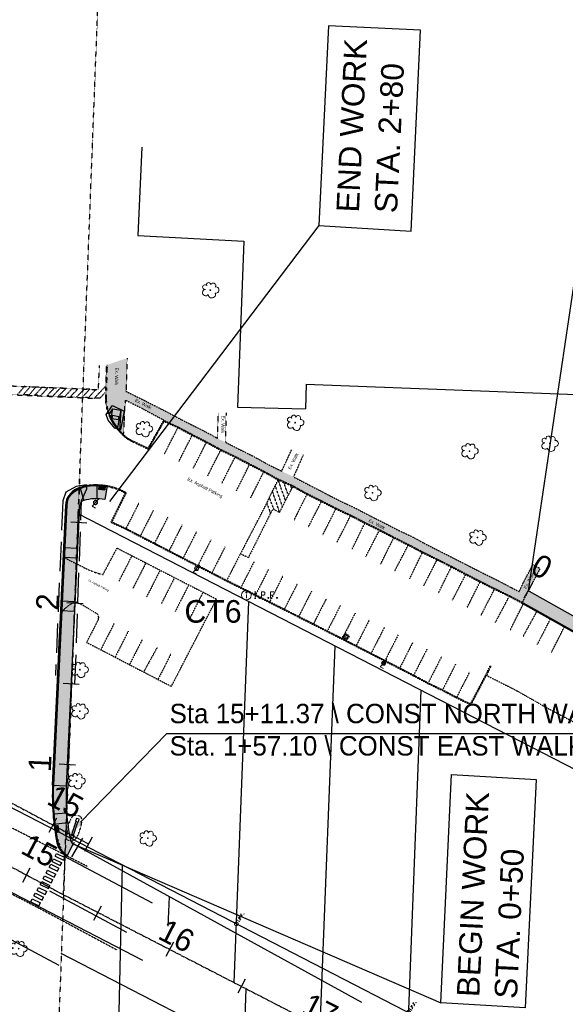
# Model space of a CAD drawing. Header units: feet. Extents: x 2246890 to 2250290, y 437895 to 440095.
# Tile 4 of 17: x 2247715 to 2248053, y 439022 to 439631. Entities that reach past the tile are written whole.
import ezdxf
from ezdxf import colors
from ezdxf.entities.mleader import LeaderData, LeaderLine
from ezdxf.math import Vec2, Vec3

# ---------------------------------------------------------------- set-up
doc = ezdxf.new("R2010")
doc.units = ezdxf.units.FT
doc.header["$MEASUREMENT"] = 0
for name, pattern in [('CL', [2, 0.3, -0.15, 1.4, -0.15]), ('DGN Style 3', [25.340844, 18.100603, -7.240241]), ('OhDOT_USTN1', [0.055, 0.014, -0.041]), ('OhDOT_USTN2', [0.11, 0.069, -0.041]), ('OhDOT_USTN3', [0.22, 0.165, -0.055]), ('OhDOT_USTN5', [0.11, 0.055, -0.055]), ('ppright', [0]), ('REDO_Drainage01', [1.6, 0.85, -0.75]), ('rowex', [0]), ('shrublt', [0])]:
    doc.linetypes.add(name, pattern=pattern)
for name, color, linetype in [('5PPBLDG-HAT', 253, 'Continuous'), ('DV_X_Property_Line', 7, 'Continuous'), ('DV_X_Section_VMS_Line', 6, 'OhDOT_USTN2'), ('GE_P_CL', 7, 'CL'), ('GE_P_CL_Text', 7, 'Continuous'), ('GE_X_CL', 7, 'CL'), ('PF_P_Text', 7, 'Continuous'), ('PV_P_Construction_Limits', 203, 'DGN Style 3'), ('PV_P_Curb', 120, 'Continuous'), ('PV_P_Drive', 230, 'Continuous'), ('PV_P_EOP', 7, 'Continuous'), ('PV_P_Parking_Lot', 5, 'Continuous'), ('PV_P_Walk', 231, 'Continuous'), ('RW_X_Fee_RW', 6, 'rowex'), ('SH_Border', 7, 'Continuous'), ('SH_Data', 7, 'Continuous'), ('SN_X_Private', 40, 'Continuous'), ('SV_X_Mon_Cells_Found', 7, 'Continuous'), ('TX_P_20', 7, 'Continuous'), ('TX_X_20', 7, 'Continuous')]:
    doc.layers.add(name, color=color, linetype=linetype)
for name, color, linetype, transparency in [('BD_X_Building', 231, 'Continuous', 0.5), ('DR_X_Cells', 151, 'OhDOT_USTN2', 0.5), ('LT_X_Foundation', 7, 'OhDOT_USTN1', 0.5), ('LT_X_Poles', 2, 'Continuous', 0.5), ('PM_X_CL_Pass_Proh_Rt', 2, 'ppright', 0.5), ('PM_X_Crosswalk', 7, 'Continuous', 0.5), ('PM_X_Edge_Line', 2, 'Continuous', 0.5), ('PM_X_Parking_Lot_Stall', 7, 'OhDOT_USTN5', 0.5), ('PV_X_Curb', 120, 'OhDOT_USTN1', 0.5), ('PV_X_Driveway', 7, 'OhDOT_USTN5', 0.5), ('PV_X_EOP', 7, 'OhDOT_USTN3', 0.5), ('PV_X_Parking_Lot', 7, 'OhDOT_USTN5', 0.5), ('PV_X_Text', 7, 'Continuous', 0.5), ('PV_X_Walk', 120, 'OhDOT_USTN5', 0.5), ('PV_X_Walk-HATCH', 120, 'OhDOT_USTN5', 0.7), ('VG_X_Cells', 3, 'Continuous', 0.5), ('VG_X_Flower_Bed', 3, 'OhDOT_USTN1', 0.5), ('VG_X_Shrub_Line_Lt', 3, 'shrublt', 0.5)]:
    doc.layers.add(name, color=color, linetype=linetype, transparency=transparency)
doc.styles.add('OHDOTSymbols', font='arial.ttf')
doc.styles.add('Slanted-Normal', font='font31.shx', dxfattribs={"height": 0.12})
doc.styles.get("Standard").update_dxf_attribs({"font": 'arial.ttf'})
doc.styles.add('Straight-Normal', font='font30.shx', dxfattribs={"height": 0.1})

# ---------------------------------------------------------------- blocks, each defined once
blk = doc.blocks.new('TREE')
at = {"layer": 'VG_X_Cells', "color": 3, "linetype": 'Continuous', "lineweight": 0}
blk.add_circle((0, 0), 0.012, dxfattribs=at)
for centre, radius, start, end in [((-0.143, -0.077), 0.0987, 96.1722, 320.5737), ((-0.165, 0.093), 0.0735, 39.0625, 279.5412), ((-0.049, 0.168), 0.0658, 354.0047, 205.9741), ((0.091, 0.141), 0.0776, 323.83, 165.0376), ((0.173, 0.002), 0.0957, 259.1453, 101.4596), ((0.047, -0.13), 0.114, 184.9476, 19.4572)]:
    blk.add_arc(centre, radius, start, end, dxfattribs=at)
blk = doc.blocks.new('CB22B-X')
at = {"layer": 'Defpoints', "color": 20, "linetype": 'REDO_Drainage01', "lineweight": 0}
blk.add_lwpolyline([(-1, 1), (1, 1), (1, -1), (-1, -1), (-1, 1)], close=True, dxfattribs=at)
at = {"layer": 'DR_X_Cells', "color": 151, "linetype": 'Continuous', "lineweight": 0}
for p, q in [((-1.15, -0.61), (0.61, 1.15)), ((-1.15, 0.52), (-0.52, 1.15)), ((-0.55, -1.15), (1.15, 0.55)), ((0.58, -1.15), (1.15, -0.58))]:
    blk.add_line(p, q, dxfattribs=at)
at = {"layer": 'DR_X_Cells', "color": 151, "linetype": 'REDO_Drainage01', "lineweight": 0}
blk.add_lwpolyline([(-1.67, 1.67), (1.67, 1.67), (1.67, -1.67), (-1.67, -1.67), (-1.67, 1.67)], close=True, dxfattribs=at)
at = {"layer": 'DR_X_Cells', "color": 151, "linetype": 'Continuous', "lineweight": 0, "flags": 128}
blk.add_lwpolyline([(-1.15, 1.15), (1.15, 1.15), (1.15, -1.15), (-1.15, -1.15), (-1.15, 1.15)], close=True, dxfattribs=at)
blk = doc.blocks.new('LPOLE')
at = {"layer": 'LT_X_Poles', "color": 2, "linetype": 'Continuous', "lineweight": 0, "flags": 128}
blk.add_lwpolyline([(0.039, 0.148), (-0.039, -0.152), (0.079, -0.152)], dxfattribs=at)
at = {"layer": 'LT_X_Poles', "color": 2, "linetype": 'Continuous', "lineweight": 0}
blk.add_circle((0, 0), 0.065, dxfattribs=at)
blk = doc.blocks.new('IPID')
at = {"layer": 'SV_X_Mon_Cells_Found', "color": 2, "linetype": 'Continuous', "lineweight": 0}
blk.add_line((0, 0.006), (0, -0.038), dxfattribs=at)
at = {"layer": 'SV_X_Mon_Cells_Found', "color": 2, "linetype": 'Continuous', "lineweight": 0, "flags": 128}
for points in [[(0.102, 0.04), (0.119, 0.04)], [(0.11, -0.04), (0.11, 0.04)], [(0.189, -0.04), (0.189, 0.04), (0.215, 0.04), (0.218, 0.039), (0.222, 0.038), (0.223, 0.037), (0.225, 0.036), (0.227, 0.032), (0.229, 0.029), (0.23, 0.024), (0.23, 0.017), (0.229, 0.014), (0.228, 0.01), (0.226, 0.006), (0.224, 0.004), (0.222, 0.003), (0.219, 0.002), (0.215, 0.001), (0.189, 0.001)], [(0.339, 0.04), (0.301, 0.04), (0.301, -0.04)], [(0.301, 0.001), (0.328, 0.001)], [(0.102, -0.04), (0.119, -0.04)], [(0.158, -0.029), (0.161, -0.029), (0.163, -0.031), (0.164, -0.033), (0.164, -0.036), (0.163, -0.039), (0.161, -0.04), (0.158, -0.04), (0.157, -0.039), (0.155, -0.036), (0.155, -0.033), (0.157, -0.031), (0.158, -0.029)], [(0.271, -0.029), (0.273, -0.029), (0.275, -0.031), (0.277, -0.033), (0.277, -0.036), (0.275, -0.039), (0.273, -0.04), (0.271, -0.04), (0.269, -0.039), (0.267, -0.036), (0.267, -0.033), (0.269, -0.031), (0.271, -0.029)], [(0.378, -0.029), (0.381, -0.029), (0.383, -0.031), (0.384, -0.033), (0.384, -0.036), (0.383, -0.039), (0.381, -0.04), (0.378, -0.04), (0.377, -0.039), (0.375, -0.036), (0.375, -0.033), (0.377, -0.031), (0.378, -0.029)]]:
    blk.add_lwpolyline(points, dxfattribs=at)
at = {"layer": 'SV_X_Mon_Cells_Found', "color": 2, "linetype": 'Continuous', "lineweight": 0}
for centre, radius in [((0, 0), 0.06), ((0, 0.033), 0.008)]:
    blk.add_circle(centre, radius, dxfattribs=at)

msp = doc.modelspace()

# ---------------------------------------------------------------- hatches: boundary and pattern name
at = {"layer": '5PPBLDG-HAT'}
h = msp.add_hatch(color=256, dxfattribs=at)
h.dxf.hatch_style = 1
h.paths.add_polyline_path([(2247769.111, 439342.206, 0.0437135), (2247762.747, 439342.775), (2247762.732, 439334.775, -0.0437134), (2247767.705, 439334.33)])
h.paths.add_polyline_path([(2247763.814, 439340.647), (2247763.989, 439342.639), (2247767.974, 439342.29), (2247767.799, 439340.298)], flags=16)
h.paths.add_polyline_path([(2247762.747, 439342.775, 0.0427724), (2247756.516, 439342.253), (2247756.596, 439340.945), (2247754.176, 439335.311), (2247754.666, 439333.631, -0.0715365), (2247762.732, 439334.775)])
h.paths.add_polyline_path([(2247756.596, 439340.945), (2247756.516, 439342.253, 0.0046037), (2247755.852, 439342.134, 0.0415744), (2247752.521, 439340.989), (2247754.176, 439335.311)])
h.paths.add_polyline_path([(2247752.521, 439340.989, 0.0085652), (2247751.86, 439340.685), (2247751.06, 439319.989), (2247751.65, 439319.961), (2247752.15, 439330.438, -0.2025036), (2247753.328, 439332.893), (2247753.346, 439333.378), (2247754.176, 439335.311)])
h.paths.add_polyline_path([(2247751.86, 439340.685, 0.0812746), (2247746.245, 439336.755, 0.0143165), (2247745.986, 439336.51, 0.1322033), (2247744.159, 439330.819), (2247743.195, 439310.615), (2247742.956, 439304.358), (2247750.442, 439304.001), (2247751.289, 439325.902)])
h.paths.add_polyline_path([(2247754.176, 439335.311), (2247753.346, 439333.378), (2247753.328, 439332.893, -0.1104783), (2247754.666, 439333.631)])
h = msp.add_hatch(color=256, dxfattribs=at)
h.dxf.hatch_style = 1
h.paths.add_polyline_path([(2247767.974, 439342.29), (2247763.989, 439342.639), (2247763.814, 439340.647), (2247767.799, 439340.298)])
h = msp.add_hatch(color=256, dxfattribs=at)
h.dxf.hatch_style = 1
h.paths.add_polyline_path([(2247744.109, 439140.159), (2247736.237, 439139.559, 0.0088316), (2247736.78, 439133.326), (2247743.877, 439134.177)], flags=16)
h.paths.add_polyline_path([(2247727.765, 439143.624), (2247749.144, 439132.239), (2247759.015, 439150.774), (2247737.636, 439162.16)], flags=9)
h = msp.add_hatch(color=256, dxfattribs=at)
h.dxf.hatch_style = 1
h.paths.add_polyline_path([(2247744.114, 439140.159), (2247744.109, 439140.159), (2247743.877, 439134.177), (2247744.691, 439134.274, -0.0108307)], flags=16)
h.paths.add_polyline_path([(2247727.765, 439143.624), (2247749.144, 439132.239), (2247759.015, 439150.774), (2247737.636, 439162.16)], flags=9)
h = msp.add_hatch(color=256, dxfattribs=at)
h.dxf.hatch_style = 1
h.paths.add_polyline_path([(2247743.875, 439157.034), (2247735.903, 439157.414, 0.0252208), (2247736.237, 439139.559), (2247744.109, 439140.159), (2247744.11, 439140.21, -0.0308453)], flags=16)
h.paths.add_polyline_path([(2247727.765, 439143.624), (2247749.144, 439132.239), (2247759.015, 439150.774), (2247737.636, 439162.16)], flags=9)
h = msp.add_hatch(color=256, dxfattribs=at)
h.dxf.hatch_style = 1
h.paths.add_polyline_path([(2247743.877, 439134.177), (2247736.78, 439133.326, 0.0017266), (2247736.911, 439132.109), (2247738.895, 439132.389), (2247739.109, 439130.862), (2247743.656, 439128.441)])
h.paths.add_polyline_path([(2247744.988, 439131.966, -0.004263), (2247744.691, 439134.274), (2247743.877, 439134.177), (2247743.656, 439128.441), (2247744.231, 439128.135, -0.0370821)])
h.paths.add_polyline_path([(2247744.988, 439131.966, 0.0370821), (2247744.231, 439128.135), (2247745.702, 439127.351, -0.0085531)])
h.paths.add_polyline_path([(2247745.702, 439127.351), (2247744.231, 439128.135, 0.0228277), (2247744.05, 439125.735), (2247746.2, 439124.627, -0.0050718)])
h.paths.add_polyline_path([(2247746.2, 439124.627), (2247744.05, 439125.735, 0.0144118), (2247744.048, 439124.216, 0.2430252), (2247746.62, 439122.811, -0.0452061), (2247746.44, 439123.416, -0.0022614)], flags=17)
h.paths.add_polyline_path([(2247746.62, 439122.811, -0.2430252), (2247744.048, 439124.216, -0.0144118), (2247744.05, 439125.735), (2247743.561, 439125.987), (2247743.128, 439114.794, 0.0342789), (2247744.464, 439113.961), (2247748.225, 439121.022, -0.1770159)])
h = msp.add_hatch(color=256, dxfattribs=at)
h.dxf.hatch_style = 1
h.paths.add_polyline_path([(2247738.895, 439132.389), (2247736.914, 439132.11), (2247736.926, 439132.025), (2247739.109, 439130.862)])
h.paths.add_polyline_path([(2247739.109, 439130.862), (2247736.926, 439132.025), (2247737.323, 439129.202), (2247738.96, 439128.358), (2247739.452, 439128.428)])
h.paths.add_polyline_path([(2247737.323, 439129.202), (2247737.472, 439128.149), (2247738.96, 439128.358)])
h = msp.add_hatch(color=256, dxfattribs=at)
h.dxf.hatch_style = 1
h.paths.add_polyline_path([(2247744.231, 439128.135), (2247743.656, 439128.441), (2247743.561, 439125.987), (2247744.05, 439125.735, -0.0228277)])
h.paths.add_polyline_path([(2247743.561, 439125.987), (2247738.96, 439128.358), (2247737.47, 439128.149, 0.0678472), (2247741.434, 439116.295, 0.049309), (2247743.128, 439114.794)])
h.paths.add_polyline_path([(2247743.656, 439128.441), (2247739.109, 439130.862), (2247739.452, 439128.428), (2247738.96, 439128.358), (2247743.561, 439125.987)])
h = msp.add_hatch(color=256, dxfattribs=at)
h.dxf.hatch_style = 1
h.paths.add_polyline_path([(2247743.561, 439125.987), (2247738.96, 439128.358), (2247737.464, 439128.148, 0.0109641), (2247738.582, 439121.911, 0.0341693), (2247741.018, 439116.009, 0.0577399), (2247743.105, 439114.2)])
at = {"layer": 'PV_X_Walk-HATCH', "ltscale": 50}
h = msp.add_hatch(dxfattribs=at)
h.set_pattern_fill('EARTH', color=256, scale=20)
h.paths.add_polyline_path([(2247781.545, 439421.784), (2247780.831, 439401.247), (2247824.161, 439379.245), (2247837.561, 439372.091), (2247842.404, 439369.766), (2247877.259, 439351.82), (2247884.567, 439348.363), (2248024.352, 439277.286), (2248032.851, 439293.98), (2248037.314, 439291.602), (2248029.992, 439277.734), (2248026.317, 439270.601), (2247946.904, 439310.951), (2247893.169, 439337.885), (2247883.263, 439343.343), (2247875.329, 439346.85), (2247804.341, 439383.457), (2247780.667, 439395.738), (2247779.368, 439374.791), (2247776.851, 439377.033), (2247777.574, 439389.622), (2247772.652, 439390.5), (2247770.505, 439387.011), (2247768.638, 439395.52), (2247769.14, 439417.726)])

# ---------------------------------------------------------------- linework, layer by layer
for p, q in [((2247963.313, 439624.843, -3684.309), (2247906.189, 439627.569, -3684.309)), ((2247982.492, 439163.932, -3276.422), (2248034.83, 439160.88, -3276.422))]:
    msp.add_line(p, q)
at = {"layer": '5PPBLDG-HAT'}
msp.add_line((2247735.385, 439157.439), (2247743.875, 439157.034), dxfattribs=at)
for points in [[(2247770.505, 439387.011), (2247772.652, 439390.5), (2247776.851, 439377.033), (2247777.574, 439389.622)], [(2247735.385, 439157.439), (2247743.875, 439157.034), (2247743.66, 439330.843), (2247752.15, 439330.438)], [(2248030.519, 439277.439), (2248372.906, 439085.413), (2248026.09, 439270.155), (2248368.748, 439077.999)], [(2247735.639, 439139.514, 1087.653), (2247744.691, 439134.274, 1087.653), (2247735.385, 439157.439, 1087.653), (2247743.875, 439157.034, 1087.653)]]:
    msp.add_solid(points, dxfattribs=at)
at = {"layer": 'BD_X_Building', "elevation": 2171.273}
for points in [[(2247790.678, 439552.498), (2247788.257, 439497.654), (2247853.852, 439494.315)], [(2247853.852, 439494.315), (2247849.897, 439391.402)], [(2247892.52, 439405.643), (2247891.936, 439390.433)], [(2247892.238, 439405.654), (2248102.914, 439397.558)], [(2247849.897, 439391.402), (2247891.936, 439390.433)]]:
    msp.add_lwpolyline(points, dxfattribs=at)
at = {"layer": 'DV_X_Property_Line'}
for p, q in [((2248238.518, 439074.612, 1083.62), (2247751.322, 439325.324, 1083.62)), ((2247847.768, 439035.152, 1083.62), (2247857.023, 439270.916, 1083.62)), ((2247901.102, 439007.665, 1083.62), (2247910.358, 439243.47, 1083.62)), ((2247954.435, 438980.178, 1083.62), (2247963.693, 439216.024, 1083.62)), ((2247855.105, 439031.378, 1083.62), (2247849.412, 438884.218, 1083.62))]:
    msp.add_line(p, q, dxfattribs=at)
at = {"layer": 'DV_X_Section_VMS_Line'}
for p, q in [((2247751.289, 439325.902, 1083.62), (2247764.667, 439671.981, 1083.62)), ((2247752.459, 439356.18, 1083.62), (2247742.154, 439089.589, 1083.62)), ((2247742.154, 439089.589, 1083.62), (2247751.289, 439325.902, 1083.62)), ((2247742.159, 439089.598, 1083.62), (2247733.415, 438855.291, 1083.62))]:
    msp.add_line(p, q, dxfattribs=at)
at = {"layer": 'GE_P_CL'}
msp.add_line((2247206.081, 439414.724, 1083.62), (2247757.732, 439120.944, 1083.62), dxfattribs=at)
at = {"layer": 'GE_P_CL_Text'}
for p, q in [((2247756.645, 439319.723, 1083.62), (2247746.656, 439320.2, 1083.62)), ((2248027.546, 439273.373), (2248032.438, 439282.095)), ((2247754.261, 439269.78), (2247744.273, 439270.256)), ((2247751.878, 439219.837), (2247741.889, 439220.313)), ((2247749.495, 439169.893), (2247739.506, 439170.37)), ((2247733.316, 439128.282, 1083.62), (2247738.016, 439137.109, 1083.62)), ((2247755.382, 439116.531, 1083.62), (2247760.082, 439125.358, 1083.62)), ((2247748.671, 439121.873), (2247747.72, 439120.113)), ((2247716.864, 439097.39, 1083.62), (2247721.565, 439106.216, 1083.62)), ((2247761.017, 439073.913, 1083.62), (2247765.706, 439082.746, 1083.62)), ((2247805.761, 439051.577, -2171.273), (2247810.449, 439060.409, -2171.273)), ((2247807.648, 439055.104, -2171.273), (2247808.562, 439056.883, -2171.273)), ((2247850.236, 439028.73, -2171.273), (2247854.925, 439037.563, -2171.273)), ((2247852.124, 439032.257, -2171.273), (2247853.037, 439034.036, -2171.273))]:
    msp.add_line(p, q, dxfattribs=at)
at = {"layer": 'GE_X_CL'}
for points in [[(2247189.63, 439383.831), (2247742.159, 439089.584)], [(2247763.362, 439078.329), (2247763.367, 439078.327)]]:
    msp.add_lwpolyline(points, dxfattribs=at)
at = {"layer": 'GE_X_CL', "elevation": 2171.273}
msp.add_lwpolyline([(2247742.159, 439089.584), (2248895.08, 438495.685)], dxfattribs=at)
at = {"layer": 'LT_X_Foundation'}
for centre, radius, start, end in [((2247761.95, 439332.426, 1089.315), 1.162, 152.519973, 12.219739), ((2247761.95, 439332.426, 1089.315), 1.162, 12.219739, 152.519973), ((2247824.6, 439291.602, 1087.505), 0.939, 305.447413, 192.968787), ((2247824.6, 439291.602, 1087.505), 0.939, 192.968787, 305.447413), ((2247940.409, 439232.974, 1085.64), 0.9, 146.230185, 348.274039), ((2247940.409, 439232.974, 1085.64), 0.9, 348.274039, 146.230185)]:
    msp.add_arc(centre, radius, start, end, dxfattribs=at)
at = {"layer": 'PF_P_Text'}
for p, q in [((2248064.035, 439506.884, -4368.563), (2248029.992, 439277.734)), ((2247900.286, 439503.866, 2167.24), (2247770.644, 439333.048, 2167.24)), ((2247926.99, 439022.896, -3276.422), (2247748.225, 439121.022)), ((2247806.949, 439070.201, -1092.141), (2247807.813, 439088.313, -1092.141))]:
    msp.add_line(p, q, dxfattribs=at)
at = {"layer": 'PM_X_CL_Pass_Proh_Rt', "elevation": 1091.398}
msp.add_lwpolyline([(2247733.465, 439092.004), (2247781.064, 439066.473)], dxfattribs=at)
at = {"layer": 'PM_X_Crosswalk'}
for p, q in [((2247735.103, 439110.101, 1091.239), (2247735.993, 439111.893, 1091.239)), ((2247735.103, 439110.101, 1091.239), (2247740.164, 439107.589, 1091.237)), ((2247735.993, 439111.893, 1091.239), (2247741.053, 439109.381, 1091.237)), ((2247736.989, 439113.391, 1091.12), (2247737.878, 439115.182, 1091.12)), ((2247736.989, 439113.391, 1091.12), (2247742.049, 439110.879, 1091.118)), ((2247737.878, 439115.182, 1091.12), (2247742.938, 439112.67, 1091.118)), ((2247742.049, 439110.879, 1091.118), (2247742.938, 439112.67, 1091.118)), ((2247731.4, 439102.974, 1091.531), (2247732.289, 439104.765, 1091.531)), ((2247732.289, 439104.765, 1091.531), (2247737.349, 439102.253, 1091.529)), ((2247733.328, 439106.661, 1091.427), (2247734.217, 439108.453, 1091.427)), ((2247733.328, 439106.661, 1091.426), (2247738.388, 439104.149, 1091.425)), ((2247734.217, 439108.453, 1091.426), (2247739.277, 439105.941, 1091.425)), ((2247738.388, 439104.149, 1091.425), (2247739.277, 439105.941, 1091.425)), ((2247740.164, 439107.589, 1091.237), (2247741.053, 439109.381, 1091.237)), ((2247729.493, 439099.459, 1091.552), (2247730.383, 439101.25, 1091.552)), ((2247729.493, 439099.459, 1091.552), (2247734.553, 439096.947, 1091.55)), ((2247730.383, 439101.25, 1091.552), (2247735.443, 439098.738, 1091.55)), ((2247731.4, 439102.974, 1091.531), (2247736.46, 439100.462, 1091.529)), ((2247734.553, 439096.947, 1091.55), (2247735.443, 439098.738, 1091.55)), ((2247736.46, 439100.462, 1091.529), (2247737.349, 439102.253, 1091.529)), ((2247725.778, 439092.246, 1091.393), (2247726.667, 439094.038, 1091.393)), ((2247725.778, 439092.246, 1091.393), (2247730.838, 439089.734, 1091.391)), ((2247726.667, 439094.038, 1091.393), (2247731.727, 439091.526, 1091.391)), ((2247727.772, 439095.996, 1091.477), (2247728.662, 439097.787, 1091.477)), ((2247727.772, 439095.996, 1091.477), (2247732.832, 439093.484, 1091.475)), ((2247728.662, 439097.787, 1091.477), (2247733.722, 439095.276, 1091.475)), ((2247732.832, 439093.484, 1091.475), (2247733.722, 439095.276, 1091.475)), ((2247721.882, 439085.252, 1091.116), (2247722.771, 439087.043, 1091.116)), ((2247722.771, 439087.043, 1091.116), (2247727.832, 439084.531, 1091.114)), ((2247723.811, 439088.812, 1091.277), (2247724.701, 439090.604, 1091.277)), ((2247723.811, 439088.812, 1091.277), (2247728.871, 439086.301, 1091.275)), ((2247724.701, 439090.604, 1091.277), (2247729.761, 439088.092, 1091.275)), ((2247728.871, 439086.301, 1091.275), (2247729.761, 439088.092, 1091.275)), ((2247730.838, 439089.734, 1091.391), (2247731.727, 439091.526, 1091.391)), ((2247721.882, 439085.252, 1091.116), (2247726.942, 439082.74, 1091.114)), ((2247726.942, 439082.74, 1091.114), (2247727.832, 439084.531, 1091.114))]:
    msp.add_line(p, q, dxfattribs=at)
at = {"layer": 'PM_X_Edge_Line'}
msp.add_lwpolyline([(2247797.201, 439084.389), (2247742.336, 439113.466)], dxfattribs=at)
at = {"layer": 'PM_X_Edge_Line', "elevation": 1091.086}
msp.add_lwpolyline([(2247682.11, 439105.319), (2247791.087, 439048.975)], dxfattribs=at)
at = {"layer": 'PM_X_Parking_Lot_Stall'}
for points, elevation in [([(2247697.443, 439405.153), (2247763.79, 439402.327), (2247764.406, 439417.171)], 1087.587), ([(2247761.972, 439402.174), (2247757.558, 439397.314), (2247753.709, 439397.594), (2247758.381, 439402.555), (2247754.773, 439402.508), (2247750.184, 439397.649), (2247746.441, 439398.064), (2247751, 439402.647), (2247747.429, 439402.994), (2247742.862, 439397.858), (2247738.916, 439398.241), (2247743.614, 439402.895), (2247740.2, 439403.385), (2247735.557, 439398.359), (2247731.91, 439398.483), (2247736.448, 439403.273), (2247732.533, 439403.601), (2247728.13, 439398.693), (2247724.385, 439398.925), (2247728.763, 439403.632), (2247724.855, 439403.901), (2247720.776, 439398.958), (2247717.301, 439399.204), (2247721.476, 439404.072), (2247717.982, 439404.384), (2247713.52, 439399.1)], 1088.815), ([(2247767.72, 439400.404), (2247764.758, 439397.01), (2247761.234, 439396.974), (2247768.035, 439404.239)], 1088.882), ([(2247698.558, 439399.655), (2247761.234, 439396.974)], 1087.674), ([(2247804.776, 439362.671), (2247812.964, 439378.75)], 1088.853), ([(2247813.654, 439358.03), (2247821.861, 439374.027)], 1088.721), ([(2247822.581, 439353.733), (2247830.634, 439369.611)], 1088.655), ([(2247831.438, 439348.856), (2247839.474, 439364.78)], 1088.485), ([(2247840.299, 439344.551), (2247848.399, 439360.493)], 1088.424), ([(2247849.312, 439339.741), (2247857.31, 439355.912)], 1088.237), ([(2247858.087, 439335.398), (2247866.151, 439351.334)], 1088.058), ([(2247868.085, 439331.97), (2247869.646, 439335.592), (2247873.299, 439342.883), (2247875.107, 439346.402)], 1088.043), ([(2247870.328, 439325.655), (2247872.003, 439328.332), (2247872.469, 439328.149), (2247875.989, 439326.368), (2247877.768, 439329.799), (2247879.68, 439333.603), (2247881.388, 439336.977), (2247884.371, 439342.525)], 1087.933), ([(2247877.768, 439329.799), (2247873.299, 439342.883)], 1088.011), ([(2247879.68, 439333.603), (2247875.107, 439346.402)], 1088.01), ([(2247881.388, 439336.977), (2247878.524, 439344.85)], 1088.088), ([(2247875.989, 439326.368), (2247871.633, 439339.158)], 1087.93), ([(2247884.997, 439321.494), (2247892.937, 439337.442)], 1087.874), ([(2247788.895, 439332.215), (2247780.848, 439316.404)], 1088.856), ([(2247870.328, 439325.655), (2247856.635, 439298.268), (2247851.736, 439300.542), (2247868.085, 439331.97), (2247870.328, 439325.655)], 1087.933), ([(2247872.469, 439328.149), (2247869.646, 439335.592)], 1087.933), ([(2247893.78, 439317.142), (2247901.876, 439333.017)], 1087.759), ([(2247797.773, 439327.573), (2247789.726, 439311.762)], 1088.724), ([(2247902.826, 439312.574), (2247910.85, 439328.434)], 1087.758), ([(2247911.632, 439307.943), (2247919.904, 439324.168)], 1087.64), ([(2247806.699, 439323.277), (2247798.653, 439307.466)], 1088.658), ([(2247815.556, 439318.4), (2247807.51, 439302.588)], 1088.487), ([(2247920.747, 439303.287), (2247928.777, 439319.58)], 1087.472), ([(2247824.417, 439314.095), (2247816.371, 439298.283)], 1088.426), ([(2247929.418, 439299.014), (2247937.796, 439315.151)], 1087.405), ([(2247833.431, 439309.285), (2247825.384, 439293.474)], 1088.24), ([(2247938.608, 439294.306), (2247946.676, 439310.506)], 1087.308), ([(2247947.342, 439290.056), (2247955.641, 439306.011)], 1087.27), ([(2247784.523, 439299.567), (2247776.477, 439283.756)], 1088.426), ([(2247842.206, 439304.941), (2247834.159, 439289.13)], 1088.06), ([(2247851.286, 439299.958), (2247843.239, 439284.146)], 1087.993), ([(2247956.637, 439285.391), (2247964.359, 439301.39)], 1087.047), ([(2247793.071, 439294.896), (2247785.025, 439279.085)], 1088.426), ([(2247860.069, 439295.606), (2247852.022, 439279.795)], 1087.877), ([(2247965.233, 439280.852), (2247973.493, 439296.923)], 1086.972), ([(2247801.657, 439289.85), (2247793.611, 439274.038)], 1088.426), ([(2247869.115, 439291.038), (2247861.069, 439275.226)], 1087.877), ([(2247974.329, 439276.262), (2247982.328, 439292.463)], 1086.933), ([(2247983.081, 439271.986), (2247991.18, 439287.804)], 1086.885), ([(2247810.778, 439285.585), (2247802.731, 439269.774)], 1088.426), ([(2247877.898, 439286.686), (2247869.852, 439270.875)], 1087.761), ([(2247886.945, 439282.117), (2247878.898, 439266.306)], 1087.761), ([(2247819.369, 439280.773), (2247811.323, 439264.961)], 1088.426), ([(2247828.398, 439276.558), (2247820.351, 439260.746)], 1088.426), ([(2247895.751, 439277.487), (2247887.704, 439261.675)], 1087.643), ([(2248000.818, 439262.69), (2248009.072, 439278.751)], 1086.885), ([(2247904.866, 439272.831), (2247896.819, 439257.019)], 1087.475), ([(2248009.54, 439258.032), (2248018.302, 439274.372)], 1086.842), ([(2248018.886, 439253.532), (2248026.926, 439269.653)], 1086.807), ([(2247913.536, 439268.558), (2247905.49, 439252.746)], 1087.408), ([(2247922.727, 439263.85), (2247914.68, 439248.038)], 1087.311), ([(2248026.905, 439249.652), (2248035.616, 439265.435)], 1086.835), ([(2247773.42, 439257.416), (2247765.374, 439241.604)], 1088.426), ([(2247931.461, 439259.6), (2247923.414, 439243.788)], 1087.273), ([(2248035.655, 439244.564), (2248043.867, 439260.508)], 1086.875), ([(2247782.25, 439252.714), (2247774.203, 439236.902)], 1088.426), ([(2247940.755, 439254.934), (2247932.709, 439239.123)], 1087.05), ([(2247949.351, 439250.396), (2247941.305, 439234.584)], 1086.974), ([(2248044.453, 439239.716), (2248052.533, 439255.796)], 1086.755), ([(2247790.96, 439247.635), (2247782.999, 439232.069)], 1088.426), ([(2247958.447, 439245.806), (2247950.401, 439229.994)], 1086.936), ([(2247800.236, 439242.883), (2247791.729, 439227.433)], 1088.426), ([(2247808.711, 439238.735), (2247800.664, 439222.923)], 1088.426), ([(2247967.199, 439241.53), (2247959.153, 439225.718)], 1086.887), ([(2247976.25, 439236.915), (2247968.203, 439221.103)], 0.003), ([(2247984.936, 439232.234), (2247976.89, 439216.422)], 1086.888), ([(2247993.658, 439227.576), (2247985.612, 439211.764)], 1086.844)]:
    msp.add_lwpolyline(points, dxfattribs=dict(at, elevation=elevation))
for points in [[(2247883.292, 439340.429), (2247883.041, 439342.894)], [(2247992.131, 439267.371), (2248000.093, 439283.217)]]:
    msp.add_lwpolyline(points, dxfattribs=at)
at = {"layer": 'PV_P_Construction_Limits', "elevation": 1083.62}
msp.add_lwpolyline([(2247772.551, 439392.591), (2247779.669, 439389.047), (2247777.392, 439377.356), (2247774.026, 439378.367), (2247769.822, 439383.327), (2247768.509, 439386.998)], close=True, dxfattribs=at)
at = {"layer": 'PV_P_Construction_Limits'}
msp.add_lwpolyline([(2247749.253, 439220.114), (2247753.346, 439333.378), (2247756.596, 439340.945), (2247756.451, 439343.311), (2247749.962, 439342.441), (2247743.523, 439338.767), (2247741.681, 439333.362), (2247737.126, 439225.388)], dxfattribs=at)
at = {"layer": 'PV_P_Curb'}
for points in [[(2247769.111, 439342.206, 0.1156116), (2247752.427, 439341.311, 0.3201442), (2247744.159, 439330.819), (2247742.504, 439296.133), (2247735.884, 439157.415, 0.0619874), (2247738.599, 439121.827, 0.2240145), (2247744.464, 439113.961)], [(2247780.711, 439338.027, 0.0032226), (2247780.298, 439338.257, 0.0032226)]]:
    msp.add_lwpolyline(points, format="xyb", dxfattribs=at)
msp.add_lwpolyline([(2248026.317, 439270.601), (2248026.745, 439270.383), (2248368.556, 439078.68)], dxfattribs=at)
for centre, radius, start, end in [((2247804.011, 439401.312, 2177.731), 36.429, 203.113981, 221.794514), ((2247880.22, 439150.527), 144.5, 177.267823, 191.456143)]:
    msp.add_arc(centre, radius, start, end, dxfattribs=at)
at = {"layer": 'PV_P_Drive', "elevation": 1083.62}
for points in [[(2247750.888, 439303.979), (2247742.397, 439304.385)], [(2247749.029, 439265.024), (2247740.522, 439265.43)]]:
    msp.add_lwpolyline(points, dxfattribs=at)
at = {"layer": 'PV_P_Drive'}
for points in [[(2247750.602, 439297.986), (2247742.111, 439298.391)], [(2247749.315, 439271.017), (2247740.808, 439271.423)]]:
    msp.add_lwpolyline(points, dxfattribs=at)
at = {"layer": 'PV_P_EOP'}
for p, q in [((2247742.001, 439296.078), (2247743.66, 439330.843)), ((2247735.385, 439157.439), (2247742.001, 439296.078))]:
    msp.add_line(p, q, dxfattribs=at)
for centre, radius, start, end in [((2247804.103, 439401.352, -2177.731), 37.029, 204.274139, 222.35388), ((2247755.646, 439330.271), 12, 106.259151, 177.267823), ((2247762.678, 439306.162), 37.114, 79.880047, 106.259151), ((2247880.22, 439150.527), 145, 177.267823, 191.456143), ((2247749.87, 439124.111), 12, 191.456143, 241.962663)]:
    msp.add_arc(centre, radius, start, end, dxfattribs=at)
at = {"layer": 'PV_P_Parking_Lot'}
msp.add_lwpolyline([(2248026.09, 439270.155), (2248026.509, 439269.942), (2248368.748, 439077.999)], dxfattribs=at)
at = {"layer": 'PV_P_Walk'}
for p, q in [((2247771.467, 439383.859), (2247772.652, 439390.5)), ((2247772.652, 439390.5), (2247777.574, 439389.622)), ((2247777.574, 439389.622), (2247775.476, 439377.869, 1083.62)), ((2247776.851, 439377.033), (2247776.739, 439376.405)), ((2247748.225, 439121.022), (2247744.229, 439113.519))]:
    msp.add_line(p, q, dxfattribs=at)
for points in [[(2247770.505, 439387.011), (2247772.652, 439390.5)], [(2247772.441, 439386.475), (2247772.09, 439384.506)], [(2247772.09, 439384.506), (2247776.028, 439383.803)], [(2247772.441, 439386.475), (2247776.379, 439385.772)], [(2247776.379, 439385.772), (2247776.028, 439383.803)], [(2247777.574, 439389.622), (2247776.851, 439377.033)], [(2247762.748, 439343.275), (2247762.732, 439334.775)], [(2247763.989, 439342.639), (2247763.814, 439340.647)], [(2247763.989, 439342.639), (2247767.974, 439342.29)], [(2247769.199, 439342.698), (2247767.705, 439334.33)], [(2247767.974, 439342.29), (2247767.799, 439340.298)], [(2247752.427, 439341.311), (2247754.666, 439333.631)], [(2247763.814, 439340.647), (2247767.799, 439340.298)], [(2248029.992, 439277.734), (2248030.519, 439277.439), (2248372.906, 439085.413)]]:
    msp.add_lwpolyline(points, dxfattribs=at)
msp.add_lwpolyline([(2247767.73, 439334.326, 0.1158331), (2247754.666, 439333.631, 0.3201442), (2247752.15, 439330.438), (2247743.875, 439157.034, 0.0619874), (2247746.44, 439123.416, 0.2240145), (2247748.225, 439121.022)], format="xyb", dxfattribs=at)
at = {"layer": 'PV_P_Walk', "elevation": 1087.653}
for points in [[(2247744.114, 439140.159), (2247735.639, 439139.514)], [(2247736.252, 439133.262), (2247744.691, 439134.274)]]:
    msp.add_lwpolyline(points, dxfattribs=at)
msp.add_lwpolyline([(2247737.472, 439128.149), (2247739.452, 439128.428), (2247738.895, 439132.389), (2247736.914, 439132.11)], close=True, dxfattribs=at)
msp.add_lwpolyline([(2247737.472, 439128.149), (2247739.452, 439128.428), (2247738.895, 439132.389), (2247736.914, 439132.11)], close=True, dxfattribs=at)
at = {"layer": 'PV_X_Curb'}
for points, elevation in [([(2247769.14, 439417.726), (2247768.694, 439401.798), (2247768.638, 439395.52)], 1088.741), ([(2247786.536, 439369.895), (2247794.528, 439366.046), (2247804.247, 439383.321), (2247813.187, 439379.198), (2247822.091, 439374.472), (2247830.866, 439370.054), (2247839.703, 439365.225), (2247848.622, 439360.941), (2247857.539, 439356.356), (2247866.386, 439351.775), (2247875.329, 439346.85), (2247883.263, 439343.343), (2247893.169, 439337.885), (2247902.101, 439333.463), (2247911.07, 439328.883), (2247920.125, 439324.617), (2247929.002, 439320.026), (2247938.022, 439315.597), (2247946.904, 439310.951), (2247955.87, 439306.456), (2247964.586, 439301.835), (2247973.716, 439297.371), (2247982.557, 439292.908), (2247991.41, 439288.248), (2248000.319, 439283.663), (2248009.293, 439279.199), (2248018.428, 439274.727), (2248026.745, 439270.383)], 1088.945), ([(2247780.508, 439338.683), (2247771.41, 439320.211), (2247780.629, 439315.954), (2247807.545, 439302.073), (2247843.061, 439283.833), (2247869.778, 439270.497), (2247910.476, 439249.932), (2247958.996, 439225.064), (2247967.748, 439220.369), (2247976.696, 439216.048), (2247985.916, 439211.249), (2247994.495, 439207.091), (2248004.031, 439225.325)], 1089.07), ([(2247742.737, 439298.639), (2247743.464, 439317.643), (2247744.278, 439333.33)], 1089.437), ([(2247742.737, 439298.639), (2247743.464, 439317.643), (2247744.278, 439333.33)], 1089.437), ([(2247736.063, 439161.201), (2247736.579, 439169.367), (2247737.549, 439192.653), (2247738.814, 439214.512), (2247739.947, 439246.173), (2247740.908, 439262.648), (2247741.615, 439279.851), (2247741.761, 439279.844)], 1091.281)]:
    msp.add_lwpolyline(points, dxfattribs=dict(at, elevation=elevation))
for centre, radius, start, end in [((2247795.952, 439397.052, 1088.865), 27.356, 183.143195, 221.991913), ((2247795.059, 439391.545, 1088.945), 23.266, 213.53306, 248.423668), ((2247761.061, 439321.562, 1089.045), 21.221, 87.819752, 134.250431), ((2247762.678, 439306.162, 1089.052), 36.614, 60.493525, 91.220589), ((2247750.385, 439332.108, 1089.045), 6.224, 131.796528, 169.303655), ((2247912.946, 439151.798, 1091.096), 177.132, 176.955421, 187.0959), ((2247912.946, 439151.798, 1091.096), 177.132, 176.955421, 187.0959), ((2247782.93, 439136.761, 1090.914), 46.268, 188.491903, 207.294594)]:
    msp.add_arc(centre, radius, start, end, dxfattribs=at)
at = {"layer": 'PV_X_Driveway'}
for points, elevation in [([(2247768.64, 439417.74), (2247768.194, 439401.807), (2247768.138, 439395.525)], 1088.741), ([(2247786.319, 439369.444), (2247794.734, 439365.392), (2247804.456, 439382.674), (2247812.964, 439378.75), (2247821.861, 439374.027), (2247830.634, 439369.611), (2247839.474, 439364.78), (2247848.399, 439360.493), (2247857.31, 439355.912), (2247866.151, 439351.334), (2247875.107, 439346.402), (2247883.041, 439342.894), (2247892.937, 439337.442), (2247901.876, 439333.017), (2247910.85, 439328.434), (2247919.904, 439324.168), (2247928.777, 439319.58), (2247937.796, 439315.151), (2247946.676, 439310.506), (2247955.641, 439306.011), (2247964.359, 439301.39), (2247973.493, 439296.923), (2247982.328, 439292.463), (2247991.18, 439287.804), (2248000.093, 439283.217), (2248009.072, 439278.751), (2248018.202, 439274.28), (2248026.518, 439269.937), (2248035.616, 439265.435), (2248043.867, 439260.508), (2248052.533, 439255.796), (2248061.516, 439250.839)], 1088.945)]:
    msp.add_lwpolyline(points, dxfattribs=dict(at, elevation=elevation))
for centre, radius, start, end in [((2247795.952, 439397.052, 1088.865), 27.856, 183.143195, 221.991913), ((2247795.059, 439391.545, 1088.945), 23.766, 213.53306, 248.423668)]:
    msp.add_arc(centre, radius, start, end, dxfattribs=at)
at = {"layer": 'PV_X_EOP'}
for points, elevation in [([(2247742.237, 439298.658), (2247742.965, 439317.665), (2247743.778, 439333.356)], 1089.437), ([(2247735.564, 439161.233), (2247736.08, 439169.393), (2247737.05, 439192.678), (2247738.315, 439214.536), (2247739.447, 439246.197), (2247740.408, 439262.673), (2247741.136, 439280.374), (2247741.785, 439280.343)], 1091.281), ([(2247756.801, 439107.137), (2247742.776, 439114.273), (2247681.511, 439145.552)], 1091.102), ([(2247741.369, 439115.315), (2247742.776, 439114.273)], 1090.914)]:
    msp.add_lwpolyline(points, dxfattribs=dict(at, elevation=elevation))
at = {"layer": 'PV_X_EOP', "elevation": 1090.115}
msp.add_lwpolyline([(2247648.456, 439074.897), (2247654.725, 439086.717, -0.0719688), (2247661.47, 439095.943, -0.0937263), (2247665.764, 439098.937, -0.0272584), (2247672.168, 439101.402, -0.0126945), (2247679.092, 439103.45, -0.1918928), (2247682.964, 439102.995), (2247684.118, 439103.457), (2247727.703, 439080.92), (2247775.097, 439055.487)], format="xyb", dxfattribs=at)
at = {"layer": 'PV_X_EOP'}
for centre, radius, start, end in [((2247761.061, 439321.562, 1089.045), 21.721, 87.819752, 134.250431), ((2247762.678, 439306.162, 1089.052), 37.114, 60.493525, 91.220589), ((2247750.385, 439332.108, 1089.045), 6.724, 131.796528, 169.303655), ((2247912.946, 439151.798, 1091.096), 177.632, 176.955421, 187.0959), ((2247782.93, 439136.761, 1090.914), 46.768, 188.491903, 207.294594)]:
    msp.add_arc(centre, radius, start, end, dxfattribs=at)
at = {"layer": 'PV_X_Parking_Lot'}
for points, elevation in [([(2247780.957, 439338.462), (2247772.085, 439320.45), (2247780.848, 439316.404), (2247807.774, 439302.517), (2247843.287, 439284.28), (2247870.003, 439270.944), (2247910.703, 439250.378), (2247959.228, 439225.507), (2247967.975, 439220.814), (2247976.92, 439216.495), (2247986.14, 439211.696), (2247994.276, 439207.753), (2248003.587, 439225.556)], 1089.07), ([(2247766.563, 439287.757), (2247775.297, 439304.215), (2247836.919, 439272.599)], 1089.615), ([(2247742.237, 439298.658), (2247745.164, 439296.97), (2247753.744, 439292.707)], 1089.437), ([(2247749.505, 439271.023), (2247754.046, 439268.871)], 1090.09), ([(2248003.587, 439225.556), (2248006.396, 439231.249), (2248006.804, 439231.146), (2248004.173, 439225.364), (2248022.661, 439216.032), (2248041.346, 439205.402), (2248062.17, 439194.402), (2248083.255, 439182.84), (2248110.053, 439167.955), (2248135.097, 439154.199), (2248153.117, 439143.512), (2248178.6, 439128.676), (2248198.043, 439117.463), (2248218.389, 439105.353), (2248234.401, 439093.569), (2248237.853, 439092.172), (2248239.468, 439085.562), (2248243.692, 439077.19), (2248246.93, 439070.539), (2248264.925, 439059.71), (2248280.909, 439050.328), (2248302.781, 439036.437), (2248320.23, 439026.135), (2248335.318, 439016.698)], 1089.07)]:
    msp.add_lwpolyline(points, dxfattribs=dict(at, elevation=elevation))
at = {"layer": 'PV_X_Parking_Lot', "elevation": 1090.09}
msp.add_lwpolyline([(2247754.046, 439268.871), (2247762.35, 439263.992, -0.3835633), (2247763.647, 439259.901), (2247756.448, 439245.82), (2247808.943, 439218.558), (2247836.919, 439272.599)], format="xyb", dxfattribs=at)
at = {"layer": 'PV_X_Parking_Lot'}
for centre, radius, start, end in [((2247780.275, 439342.346, 1089.615), 56.284, 241.875853, 255.899983), ((2247760.907, 439246.685, 1090.133), 26.877, 115.104232, 137.587511)]:
    msp.add_arc(centre, radius, start, end, dxfattribs=at)
at = {"layer": 'PV_X_Text', "elevation": 1087.653}
msp.add_lwpolyline([(2247747.336, 439113.099), (2247754.055, 439124.65)], dxfattribs=at)
at = {"layer": 'PV_X_Walk'}
for points, elevation in [([(2247781.545, 439421.784), (2247780.831, 439401.247), (2247792.158, 439395.672), (2247806.365, 439388.434), (2247815.164, 439383.722), (2247824.161, 439379.245), (2247833.388, 439374.478), (2247837.561, 439372.091), (2247837.995, 439387.998)], 1089.052), ([(2247779.368, 439374.791), (2247779.763, 439382.094), (2247780.237, 439392.261), (2247780.667, 439395.738), (2247789.826, 439391.219), (2247804.341, 439383.457)], 1089.116), ([(2247842.82, 439387.9), (2247842.404, 439369.766), (2247850.938, 439365.348), (2247859.962, 439360.961), (2247868.859, 439355.942), (2247877.259, 439351.82), (2247883.443, 439365.098)], 1089.052), ([(2247890.652, 439361.926), (2247884.567, 439348.363), (2247886.416, 439347.37), (2247895.342, 439342.706), (2247904.152, 439338.204), (2247913.35, 439333.416), (2247922.591, 439329.101), (2247931.036, 439324.715), (2247940.282, 439320.023), (2247949.184, 439315.426), (2247958.213, 439311.16), (2247966.994, 439306.446), (2247976.019, 439301.869), (2247984.698, 439297.46), (2247993.722, 439292.859), (2248002.632, 439288.342), (2248011.751, 439283.845), (2248020.095, 439279.428), (2248024.352, 439277.286), (2248026.865, 439282.529), (2248032.851, 439293.98), (2248037.314, 439291.602), (2248028.645, 439275.183)], 1089.052), ([(2248028.645, 439275.183), (2248026.41, 439270.918)], 1087.199)]:
    msp.add_lwpolyline(points, dxfattribs=dict(at, elevation=elevation))
at = {"layer": 'RW_X_Fee_RW'}
for p, q in [((2249370.22, 438287.65, 1083.62), (2247683.606, 439156.887, 1083.62)), ((2247739.452, 439045.707, 1083.62), (2247686.496, 439073.909, 1083.62)), ((2248886.26, 438462.821, 1083.62), (2247740.747, 439053.188, 1083.62))]:
    msp.add_line(p, q, dxfattribs=at)
at = {"layer": 'SH_Border', "color": 7, "linetype": 'Continuous'}
for p, q in [((2247906.189, 439627.569, -3684.309), (2247900.286, 439503.866, -3684.309)), ((2247957.378, 439500.472, -3684.309), (2247963.313, 439624.843, -3684.309)), ((2247900.286, 439503.866, 2167.24), (2247957.378, 439500.472, -3684.309)), ((2247975.751, 439022.68, -3276.422), (2247982.492, 439163.932, -3276.422)), ((2248034.83, 439160.88, -3276.422), (2248028.089, 439019.628, -3276.422)), ((2247748.225, 439121.022, -3276.422), (2247975.751, 439022.68, -3276.422)), ((2247770.07, 438720.93), (2247778.721, 439107.867)), ((2248028.089, 439019.628, -3276.422), (2247975.751, 439022.68, -3276.422))]:
    msp.add_line(p, q, dxfattribs=at)
at = {"layer": 'SN_X_Private', "elevation": 1091.122}
for points in [[(2247747.241, 439126.873), (2247749.91, 439135.076)], [(2247748.429, 439126.486), (2247751.098, 439134.69)]]:
    msp.add_lwpolyline(points, dxfattribs=at)
for points in [[(2247749.672, 439135.154), (2247751.336, 439134.612), (2247751.877, 439136.276), (2247750.213, 439136.818)], [(2247746.462, 439125.286), (2247748.126, 439124.744), (2247748.667, 439126.409), (2247747.003, 439126.95)]]:
    msp.add_lwpolyline(points, close=True, dxfattribs=at)
at = {"layer": 'VG_X_Flower_Bed', "elevation": 1091.122}
for points in [[(2247750.437, 439136.698), (2247750.451, 439136.741)], [(2247751.556, 439136.097), (2247751.64, 439136.354)]]:
    msp.add_lwpolyline(points, dxfattribs=at)
at = {"layer": 'VG_X_Flower_Bed'}
for centre, radius, start, end in [((2247770.404, 439124.953, 1090.676), 26.366, 151.956287, 181.602313), ((2247750.044, 439135.237, 1091.18), 3.596, 63.921716, 144.045086), ((2247724.403, 439138.765, 1090.765), 29.368, 331.348226, 353.962305), ((2247750.76, 439135.753, 1090.841), 2.849, 358.458405, 72.330972), ((2247746.694, 439126.003, 1090.952), 3.193, 214.036043, 289.168524), ((2247746.278, 439127.678, 1090.904), 4.914, 287.335371, 322.460629)]:
    msp.add_arc(centre, radius, start, end, dxfattribs=at)

# ---------------------------------------------------------------- block references
at = {"layer": 'GE_P_CL', "color": 1, "xscale": 20, "yscale": 20, "zscale": 20, "rotation": 331.9626624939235}
for p in [(2247761.95, 439332.426, 1089.315), (2247824.6, 439291.602, 1087.505), (2247940.409, 439232.974, 1085.64)]:
    msp.add_blockref('LPOLE', p, dxfattribs=at)
at = {"layer": 'LT_X_Foundation', "rotation": 325.4558338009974}
msp.add_blockref('CB22B-X', (2247917.044, 439249.245, 1085.656), dxfattribs=at)
at = {"layer": 'TX_X_20', "xscale": 50, "yscale": 50, "zscale": 50}
msp.add_blockref('IPID', (2247855.386, 439275.064), dxfattribs=at)
at = {"layer": 'TX_X_20', "xscale": 20, "yscale": 20, "zscale": 20, "rotation": 57.63605666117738}
for p in [(2247849.197, 439071.54, 1089.938), (2247955.863, 439016.712, 1088.995)]:
    msp.add_blockref('IPID', p, dxfattribs=at)
at = {"layer": 'VG_X_Shrub_Line_Lt', "xscale": 20, "yscale": 20, "zscale": 20}
for p in [(2247833.067, 439463.951, 2171.273), (2247885.632, 439381.897, 2171.273), (2247792.018, 439377.961, 1089.576), (2248043.297, 439368.944, 2171.273), (2247993.589, 439364.263, 2171.273), (2247933.506, 439338.405, 2171.273), (2247998.56, 439310.762, 2171.273), (2247752.191, 439228.898, 1092.141), (2247752.191, 439203.249, 1092.141), (2247750.232, 439159.979, 1092.141), (2247794.341, 439124.531, 1092.141), (2247714.384, 439056.17, 1092.141)]:
    msp.add_blockref('TREE', p, dxfattribs=at)

# ---------------------------------------------------------------- texts
at = {"layer": 'GE_P_CL_Text', "char_height": 14, "attachment_point": 8, "style": 'Slanted-Normal'}
for s, insert, width, rotation in [('0', (2248034.884, 439286.456), 154.08719, 330.714308), ('2', (2247739.278, 439270.495), 154.08719, 87.267823), ('1', (2247734.512, 439170.608), 154.08719, 87.267823), ('15', (2247740.1, 439141.021, 1083.62), 154.08719, 331.962662), ('15', (2247723.915, 439110.63, 1083.62), 154.08719, 331.962662), ('16', (2247809.019, 439057.772, -2171.273), 30.81744, 332.811181), ('17', (2247897.97, 439012.08, -2171.273), 30.81744, 332.811181)]:
    msp.add_mtext(s, dxfattribs=dict(at, insert=insert, width=width, rotation=rotation))
at = {"layer": 'GE_P_CL_Text', "attachment_point": 1, "style": 'Slanted-Normal'}
for s, insert, char_height, width in [('CT6', (2247817.06, 439272.006), 14, 287.41252), ('Sta 15+11.37 \\\\ CONST NORTH WALK =\\PSta. 1+57.10 \\\\ CONST EAST WALK', (2247807.855, 439207.77), 12, 436.83792)]:
    msp.add_mtext(s, dxfattribs=dict(at, insert=insert, char_height=char_height, width=width))
at = {"layer": 'PV_X_Text', "width": 725.59682, "attachment_point": 1, "style": 'Straight-Normal'}
for s, insert, char_height, rotation in [('Ex. Walk', (2247776.253, 439415.935, 1087.653), 2, 268.180645), ('Ex. Walk', (2247787.144, 439396.905, 1087.653), 2, 332.734617), ('Ex. Walk', (2247842.115, 439386.236, 1087.653), 2, 268.180645), ('Ex. Walk', (2247881.052, 439353.643, 1087.653), 2, 62.734617), ('Ex. Asphalt Parking', (2247819.518, 439348.095, 1086.254), 2, 332.734617), ('Ex. Walk', (2247931.839, 439322.333, 1087.653), 2, 332.734617), ('Ex. Walk', (2248026.972, 439279.648, 1087.653), 2, 62.734617), ('Ex. Asphalt Parking', (2247757.629, 439285.014, 1086.254), 1.2, 332.734617)]:
    msp.add_mtext(s, dxfattribs=dict(at, insert=insert, char_height=char_height, rotation=rotation))
at = {"layer": 'SH_Data', "style": 'OHDOTSymbols'}
for s, p in [('END WORK', (2247925.1, 439511.796, -4334.481)), ('STA. 2+80', (2247948.677, 439511.34, -4334.481))]:
    msp.add_text(s, height=14, rotation=87.267823, dxfattribs=at).set_placement(p)
at = {"layer": 'SH_Data', "insert": (2247985.661, 439026.652, -3849.796), "char_height": 14, "attachment_point": 1, "rotation": 87.267823, "style": 'OHDOTSymbols'}
msp.add_mtext_dynamic_manual_height_columns('BEGIN WORK\\PSTA. 0+50', width=714.98255, gutter_width=60, heights=[138.703], dxfattribs=at)

# ---------------------------------------------------------------- leaders
at = {"layer": 'TX_P_20'}
ml = msp.add_multileader_mtext('Standard', dxfattribs=at)
ml.set_content('', color=256)
ml.set_leader_properties()
ml.build(insert=Vec2(0, 0))
ml.multileader.update_dxf_attribs({"dogleg_length": 2.7, "arrow_head_size": 10, "scale": 20})
ctx = ml.context
ctx.base_point, ctx.scale, ctx.char_height, ctx.arrow_head_size, ctx.landing_gap_size, ctx.plane_origin, ctx.plane_x_axis, ctx.plane_y_axis = Vec3(2248169.679, 439189.411), 20, 10, 10, 9, Vec3(2247758.443, 439064.657), Vec3(-1, 0), Vec3(0, -1)
ctx.text_align_type = 2
notes = []
notes.append((ctx, [(0, (1, 1, 0), (2247806.205, 439189.411), (1, 0), 345.474, [(0, [(2247745.702, 439127.351)], 0, [])])]))
ctx.mtext.insert, ctx.mtext.text_direction, ctx.mtext.rotation, ctx.mtext.alignment, ctx.mtext.flow_direction = Vec3(2248160.679, 439184.411), Vec3(-1, 0), 3.1415927, 3, 5
for ctx, leaders in notes:
    for number, flags, end, landing, length, lines in leaders:
        leader = LeaderData()
        leader.index, (leader.has_last_leader_line, leader.has_dogleg_vector, leader.attachment_direction) = number, flags
        leader.last_leader_point, leader.dogleg_vector, leader.dogleg_length = Vec3(end), Vec3(landing), length
        for number, points, colour, breaks in lines:
            line = LeaderLine()
            line.index, line.vertices, line.color, line.breaks = number, Vec3.list(points), colors.encode_raw_color(colour), breaks
            leader.lines.append(line)
        ctx.leaders.append(leader)

doc.saveas('drawing.dxf')
